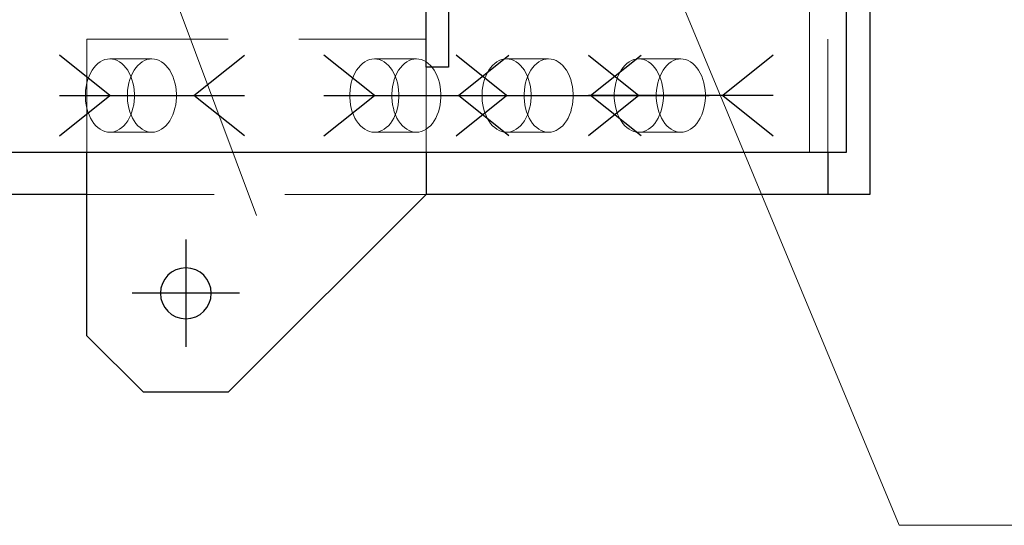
# Model space of a CAD drawing. Header units: millimetres. Extents: x 3528 to 4122, y 12044 to 12491.
# Tile 52 of 58: x 3950 to 3968, y 12339 to 12348. Entities that reach past the tile are written whole.
import ezdxf

# ---------------------------------------------------------------- set-up
doc = ezdxf.new("R2010")
doc.units = ezdxf.units.MM
doc.header["$LTSCALE"] = 10
doc.linetypes.add('HIDDEN', pattern=[0.375, 0.25, -0.125])
doc.linetypes.add('MITTE', pattern=[2, 1.25, -0.25, 0.25, -0.25])
doc.layers.get('Defpoints').update_dxf_attribs({"color": 1})
for name, color, linetype in [('PS_BOLT', 4, 'Continuous'), ('PS_MID', 5, 'MITTE'), ('PS_SHAPE', 3, 'Continuous')]:
    doc.layers.add(name, color=color, linetype=linetype)
for name, color, linetype, lineweight in [('PS_DIM', 4, 'Continuous', 13), ('PS_Hidden', 2, 'HIDDEN', 9), ('PS_Pos', 1, 'Continuous', 15), ('PS_SOLID', 7, 'Continuous', 30)]:
    doc.layers.add(name, color=color, linetype=linetype, lineweight=lineweight)
doc.styles.add('simplex', font='simplex.shx', dxfattribs={"width": 0.75})
doc.dimstyles.new('1_20_GŁ_DS1-LS20', dxfattribs={"dimtxt": 2, "dimasz": 2, "dimexe": 2, "dimexo": 5, "dimgap": 1, "dimtad": 1, "dimjust": 4, "dimdec": 0, "dimlfac": 20, "dimtxsty": 'simplex', "dimblk1": 'NONE', "dimsah": 1, "dimcen": 2, "dimclrd": 256, "dimclre": 256, "dimclrt": 4, "dimadec": 1, "dimazin": 0, "dimtfac": 1, "dimtdec": 0, "dimtmove": 2, "dimatfit": 3, "dimfxl": 1, "dimarcsym": 0})
doc.dimstyles.new('1_20_PRZ', dxfattribs={"dimtxt": 2, "dimasz": 1, "dimexe": 2, "dimexo": 5, "dimgap": 1, "dimtad": 1, "dimdec": 0, "dimlfac": 20, "dimtxsty": 'simplex', "dimblk": 'dimznak', "dimcen": 2, "dimse1": 1, "dimse2": 1, "dimclrd": 256, "dimclrt": 4, "dimadec": 1, "dimazin": 0, "dimtfac": 1, "dimtdec": 0, "dimtix": 1, "dimtmove": 2, "dimatfit": 3, "dimldrblk": 'dim-grot', "dimfxl": 1, "dimarcsym": 0})

# ---------------------------------------------------------------- blocks, each defined once
blk = doc.blocks.new('*D45')
at = {"layer": 'Defpoints', "color": 0, "transparency": 16777216}
for p in [(3953.069, 12370.88), (3953.069, 12356.746), (3585.581, 12345.696)]:
    blk.add_point(p, dxfattribs=at)
at = {"layer": 'PS_DIM', "lineweight": -2, "transparency": 16777216}
for p, q in [((3585.581, 12350.696), (3585.581, 12372.88)), ((3953.069, 12361.746), (3953.069, 12372.88)), ((3585.581, 12370.88), (3951.069, 12370.88))]:
    blk.add_line(p, q, dxfattribs=at)
at = {"layer": 'PS_DIM', "transparency": 16777216}
blk.add_solid([(3951.069, 12371.213), (3951.069, 12370.547), (3953.069, 12370.88)], dxfattribs=at)
at = {"layer": 'PS_DIM', "color": 4, "transparency": 16777216, "insert": (3951.049, 12366.646), "char_height": 2, "attachment_point": 5, "rotation": 90, "style": 'simplex'}
blk.add_mtext('14640', dxfattribs=at)
blk = doc.blocks.new('_None')
blk = doc.blocks.new('*D46')
at = {"layer": 'Defpoints', "color": 0, "transparency": 16777216}
for p in [(3965.171, 12370.88), (3965.171, 12347.899), (3585.581, 12345.696)]:
    blk.add_point(p, dxfattribs=at)
at = {"layer": 'PS_DIM', "lineweight": -2, "transparency": 16777216}
for p, q in [((3585.581, 12350.696), (3585.581, 12372.88)), ((3965.171, 12352.899), (3965.171, 12372.88)), ((3585.581, 12370.88), (3963.171, 12370.88))]:
    blk.add_line(p, q, dxfattribs=at)
at = {"layer": 'PS_DIM', "transparency": 16777216}
blk.add_solid([(3963.171, 12371.213), (3963.171, 12370.547), (3965.171, 12370.88)], dxfattribs=at)
at = {"layer": 'PS_DIM', "color": 4, "transparency": 16777216, "insert": (3963.151, 12366.646), "char_height": 2, "attachment_point": 5, "rotation": 90, "style": 'simplex'}
blk.add_mtext('14882', dxfattribs=at)
blk = doc.blocks.new('dimznak')
at = {"color": 0}
for points in [[(0, 2), (0, -2)], [(-2, 0), (2, 0)]]:
    blk.add_lwpolyline(points, dxfattribs=at)
at = {"color": 2}
blk.add_lwpolyline([(1, 1), (-1, -1)], dxfattribs=at)
blk = doc.blocks.new('*D76')
at = {"layer": 'Defpoints', "color": 0, "transparency": 16777216}
for p in [(3957.719, 12347.196), (3974.543, 12347.196), (3960.16, 12345.696)]:
    blk.add_point(p, dxfattribs=at)
at = {"layer": 'PS_DIM', "lineweight": -2, "transparency": 16777216}
for p, q in [((3974.543, 12348.196), (3974.543, 12349.196)), ((3974.543, 12345.696), (3974.543, 12347.196)), ((3974.543, 12344.696), (3974.543, 12343.696))]:
    blk.add_line(p, q, dxfattribs=at)
for p, rotation in [((3974.543, 12347.196), 270), ((3974.543, 12345.696), 90)]:
    blk.add_blockref('dimznak', p, dxfattribs=dict(at, rotation=rotation))
at = {"layer": 'PS_DIM', "color": 4, "transparency": 16777216, "insert": (3972.543, 12343.951), "char_height": 2, "attachment_point": 5, "rotation": 90, "style": 'simplex'}
blk.add_mtext('30', dxfattribs=at)
blk = doc.blocks.new('dim-grot')
blk.add_hatch(color=256).paths.add_polyline_path([(0, 0), (-2, 0.5), (-2, -0.5)])
blk.add_lwpolyline([(0, 0), (-2, 0.5), (-2, -0.5), (0, 0)])
blk = doc.blocks.new('*D77')
at = {"layer": 'Defpoints', "color": 0, "transparency": 16777216}
for p in [(3957.719, 12350.246), (3974.543, 12350.246), (3957.719, 12347.196)]:
    blk.add_point(p, dxfattribs=at)
at = {"layer": 'PS_DIM', "lineweight": -2, "transparency": 16777216}
for p, q in [((3974.543, 12351.246), (3974.543, 12352.246)), ((3974.543, 12347.196), (3974.543, 12350.246)), ((3974.543, 12346.196), (3974.543, 12345.196))]:
    blk.add_line(p, q, dxfattribs=at)
for p, rotation in [((3974.543, 12350.246), 270), ((3974.543, 12347.196), 90)]:
    blk.add_blockref('dimznak', p, dxfattribs=dict(at, rotation=rotation))
at = {"layer": 'PS_DIM', "color": 4, "transparency": 16777216, "insert": (3972.543, 12348.721), "char_height": 2, "attachment_point": 5, "rotation": 90, "style": 'simplex'}
blk.add_mtext('61', dxfattribs=at)
blk = doc.blocks.new('*X263')
at = {"color": 30, "linetype": 'Continuous'}
for p, q in [((3958.745, 12346.696), (3957.852, 12347.41)), ((3960.232, 12346.696), (3961.125, 12347.41)), ((3957.852, 12345.982), (3958.745, 12346.696)), ((3957.852, 12346.696), (3961.125, 12346.696)), ((3961.125, 12345.982), (3960.232, 12346.696))]:
    blk.add_line(p, q, dxfattribs=at)
blk = doc.blocks.new('*X266')
at = {"layer": 'PS_Hidden', "color": 2, "linetype": 'HIDDEN'}
for p, q in [((3964.427, 12355.196), (3964.427, 12345.696)), ((3964.105, 12345.696), (3964.105, 12350.211)), ((3951.319, 12347.696), (3957.319, 12347.696)), ((3951.319, 12345.696), (3951.319, 12347.696)), ((3951.41, 12347.144), (3951.442, 12347.189)), ((3951.442, 12347.189), (3951.477, 12347.229)), ((3951.477, 12347.229), (3951.514, 12347.264)), ((3951.514, 12347.264), (3951.554, 12347.293)), ((3951.554, 12347.293), (3951.595, 12347.316)), ((3951.595, 12347.316), (3951.638, 12347.333)), ((3951.638, 12347.333), (3951.681, 12347.343)), ((3951.681, 12347.343), (3951.725, 12347.346)), ((3951.725, 12347.346), (3951.769, 12347.343)), ((3952.469, 12347.346), (3951.725, 12347.346)), ((3951.769, 12347.343), (3951.813, 12347.333)), ((3951.813, 12347.333), (3951.855, 12347.316)), ((3951.855, 12347.316), (3951.897, 12347.293)), ((3951.897, 12347.293), (3951.936, 12347.264)), ((3951.936, 12347.264), (3951.973, 12347.229)), ((3951.973, 12347.229), (3952.008, 12347.189)), ((3952.008, 12347.189), (3952.04, 12347.144)), ((3952.186, 12347.189), (3952.154, 12347.144)), ((3952.221, 12347.229), (3952.186, 12347.189)), ((3952.258, 12347.264), (3952.221, 12347.229)), ((3952.297, 12347.293), (3952.258, 12347.264)), ((3952.339, 12347.316), (3952.297, 12347.293)), ((3952.381, 12347.333), (3952.339, 12347.316)), ((3952.425, 12347.343), (3952.381, 12347.333)), ((3952.469, 12347.346), (3952.425, 12347.343)), ((3952.513, 12347.343), (3952.469, 12347.346)), ((3952.556, 12347.333), (3952.513, 12347.343)), ((3952.599, 12347.316), (3952.556, 12347.333)), ((3952.64, 12347.293), (3952.599, 12347.316)), ((3952.68, 12347.264), (3952.64, 12347.293)), ((3952.717, 12347.229), (3952.68, 12347.264)), ((3952.752, 12347.189), (3952.717, 12347.229)), ((3952.784, 12347.144), (3952.752, 12347.189)), ((3956.09, 12347.144), (3956.122, 12347.189)), ((3956.122, 12347.189), (3956.157, 12347.229)), ((3956.157, 12347.229), (3956.194, 12347.264)), ((3956.194, 12347.264), (3956.234, 12347.293)), ((3956.234, 12347.293), (3956.275, 12347.316)), ((3956.275, 12347.316), (3956.317, 12347.333)), ((3956.317, 12347.333), (3956.361, 12347.343)), ((3956.361, 12347.343), (3956.405, 12347.346)), ((3956.405, 12347.346), (3956.449, 12347.343)), ((3957.149, 12347.346), (3956.405, 12347.346)), ((3956.449, 12347.343), (3956.492, 12347.333)), ((3956.492, 12347.333), (3956.535, 12347.316)), ((3956.535, 12347.316), (3956.576, 12347.293)), ((3956.576, 12347.293), (3956.616, 12347.264)), ((3956.616, 12347.264), (3956.653, 12347.229)), ((3956.653, 12347.229), (3956.688, 12347.189)), ((3956.688, 12347.189), (3956.72, 12347.144)), ((3956.866, 12347.189), (3956.834, 12347.144)), ((3956.9, 12347.229), (3956.866, 12347.189)), ((3956.938, 12347.264), (3956.9, 12347.229)), ((3956.977, 12347.293), (3956.938, 12347.264)), ((3957.019, 12347.316), (3956.977, 12347.293)), ((3957.061, 12347.333), (3957.019, 12347.316)), ((3957.105, 12347.343), (3957.061, 12347.333)), ((3957.149, 12347.346), (3957.105, 12347.343)), ((3957.193, 12347.343), (3957.149, 12347.346)), ((3957.236, 12347.333), (3957.193, 12347.343)), ((3957.279, 12347.316), (3957.236, 12347.333)), ((3957.32, 12347.293), (3957.279, 12347.316)), ((3957.319, 12347.196), (3957.319, 12345.696)), ((3957.359, 12347.264), (3957.32, 12347.293)), ((3957.397, 12347.229), (3957.359, 12347.264)), ((3957.432, 12347.189), (3957.397, 12347.229)), ((3957.464, 12347.144), (3957.432, 12347.189)), ((3958.43, 12347.144), (3958.462, 12347.189)), ((3958.462, 12347.189), (3958.497, 12347.229)), ((3958.497, 12347.229), (3958.534, 12347.264)), ((3958.534, 12347.264), (3958.573, 12347.293)), ((3958.573, 12347.293), (3958.615, 12347.316)), ((3958.615, 12347.316), (3958.657, 12347.333)), ((3958.657, 12347.333), (3958.701, 12347.343)), ((3958.701, 12347.343), (3958.745, 12347.346)), ((3958.745, 12347.346), (3958.789, 12347.343)), ((3959.488, 12347.346), (3958.745, 12347.346)), ((3958.789, 12347.343), (3958.832, 12347.333)), ((3958.832, 12347.333), (3958.875, 12347.316)), ((3958.875, 12347.316), (3958.916, 12347.293)), ((3958.916, 12347.293), (3958.956, 12347.264)), ((3958.956, 12347.264), (3958.993, 12347.229)), ((3958.993, 12347.229), (3959.028, 12347.189)), ((3959.028, 12347.189), (3959.06, 12347.144)), ((3959.205, 12347.189), (3959.174, 12347.144)), ((3959.24, 12347.229), (3959.205, 12347.189)), ((3959.278, 12347.264), (3959.24, 12347.229)), ((3959.317, 12347.293), (3959.278, 12347.264)), ((3959.358, 12347.316), (3959.317, 12347.293)), ((3959.401, 12347.333), (3959.358, 12347.316)), ((3959.444, 12347.343), (3959.401, 12347.333)), ((3959.488, 12347.346), (3959.444, 12347.343)), ((3959.532, 12347.343), (3959.488, 12347.346)), ((3959.576, 12347.333), (3959.532, 12347.343)), ((3959.619, 12347.316), (3959.576, 12347.333)), ((3959.66, 12347.293), (3959.619, 12347.316)), ((3959.699, 12347.264), (3959.66, 12347.293)), ((3959.737, 12347.229), (3959.699, 12347.264)), ((3959.772, 12347.189), (3959.737, 12347.229)), ((3959.803, 12347.144), (3959.772, 12347.189)), ((3960.77, 12347.144), (3960.802, 12347.189)), ((3960.802, 12347.189), (3960.836, 12347.229)), ((3960.836, 12347.229), (3960.874, 12347.264)), ((3960.874, 12347.264), (3960.913, 12347.293)), ((3960.913, 12347.293), (3960.955, 12347.316)), ((3960.955, 12347.316), (3960.997, 12347.333)), ((3960.997, 12347.333), (3961.041, 12347.343)), ((3961.041, 12347.343), (3961.085, 12347.346)), ((3961.085, 12347.346), (3961.129, 12347.343)), ((3961.828, 12347.346), (3961.085, 12347.346)), ((3961.129, 12347.343), (3961.172, 12347.333)), ((3961.172, 12347.333), (3961.215, 12347.316)), ((3961.215, 12347.316), (3961.256, 12347.293)), ((3961.256, 12347.293), (3961.296, 12347.264)), ((3961.296, 12347.264), (3961.333, 12347.229)), ((3961.333, 12347.229), (3961.368, 12347.189)), ((3961.368, 12347.189), (3961.4, 12347.144)), ((3961.545, 12347.189), (3961.513, 12347.144)), ((3961.58, 12347.229), (3961.545, 12347.189)), ((3961.617, 12347.264), (3961.58, 12347.229)), ((3961.657, 12347.293), (3961.617, 12347.264)), ((3961.698, 12347.316), (3961.657, 12347.293)), ((3961.741, 12347.333), (3961.698, 12347.316)), ((3961.784, 12347.343), (3961.741, 12347.333)), ((3961.828, 12347.346), (3961.784, 12347.343)), ((3961.872, 12347.343), (3961.828, 12347.346)), ((3961.916, 12347.333), (3961.872, 12347.343)), ((3961.958, 12347.316), (3961.916, 12347.333)), ((3962, 12347.293), (3961.958, 12347.316)), ((3962.039, 12347.264), (3962, 12347.293)), ((3962.077, 12347.229), (3962.039, 12347.264)), ((3962.111, 12347.189), (3962.077, 12347.229)), ((3962.143, 12347.144), (3962.111, 12347.189)), ((3951.335, 12346.982), (3951.356, 12347.04)), ((3951.356, 12347.04), (3951.382, 12347.094)), ((3951.382, 12347.094), (3951.41, 12347.144)), ((3952.04, 12347.144), (3952.069, 12347.094)), ((3952.069, 12347.094), (3952.094, 12347.04)), ((3952.1, 12347.04), (3952.079, 12346.982)), ((3952.094, 12347.04), (3952.115, 12346.982)), ((3952.125, 12347.094), (3952.1, 12347.04)), ((3952.154, 12347.144), (3952.125, 12347.094)), ((3952.812, 12347.094), (3952.784, 12347.144)), ((3952.838, 12347.04), (3952.812, 12347.094)), ((3952.859, 12346.982), (3952.838, 12347.04)), ((3956.015, 12346.982), (3956.036, 12347.04)), ((3956.036, 12347.04), (3956.061, 12347.094)), ((3956.061, 12347.094), (3956.09, 12347.144)), ((3956.72, 12347.144), (3956.749, 12347.094)), ((3956.749, 12347.094), (3956.774, 12347.04)), ((3956.78, 12347.04), (3956.758, 12346.982)), ((3956.774, 12347.04), (3956.795, 12346.982)), ((3956.805, 12347.094), (3956.78, 12347.04)), ((3956.834, 12347.144), (3956.805, 12347.094)), ((3957.492, 12347.094), (3957.464, 12347.144)), ((3957.517, 12347.04), (3957.492, 12347.094)), ((3957.539, 12346.982), (3957.517, 12347.04)), ((3958.355, 12346.982), (3958.376, 12347.04)), ((3958.376, 12347.04), (3958.401, 12347.094)), ((3958.401, 12347.094), (3958.43, 12347.144)), ((3959.06, 12347.144), (3959.088, 12347.094)), ((3959.088, 12347.094), (3959.114, 12347.04)), ((3959.12, 12347.04), (3959.098, 12346.982)), ((3959.114, 12347.04), (3959.135, 12346.982)), ((3959.145, 12347.094), (3959.12, 12347.04)), ((3959.174, 12347.144), (3959.145, 12347.094)), ((3959.832, 12347.094), (3959.803, 12347.144)), ((3959.857, 12347.04), (3959.832, 12347.094)), ((3959.879, 12346.982), (3959.857, 12347.04)), ((3960.695, 12346.982), (3960.716, 12347.04)), ((3960.716, 12347.04), (3960.741, 12347.094)), ((3960.741, 12347.094), (3960.77, 12347.144)), ((3961.4, 12347.144), (3961.428, 12347.094)), ((3961.428, 12347.094), (3961.453, 12347.04)), ((3961.46, 12347.04), (3961.438, 12346.982)), ((3961.453, 12347.04), (3961.475, 12346.982)), ((3961.485, 12347.094), (3961.46, 12347.04)), ((3961.513, 12347.144), (3961.485, 12347.094)), ((3962.172, 12347.094), (3962.143, 12347.144)), ((3962.197, 12347.04), (3962.172, 12347.094)), ((3962.218, 12346.982), (3962.197, 12347.04)), ((3951.296, 12346.794), (3951.304, 12346.859)), ((3951.304, 12346.859), (3951.318, 12346.922)), ((3951.318, 12346.922), (3951.335, 12346.982)), ((3952.048, 12346.859), (3952.039, 12346.794)), ((3952.061, 12346.922), (3952.048, 12346.859)), ((3952.079, 12346.982), (3952.061, 12346.922)), ((3952.115, 12346.982), (3952.133, 12346.922)), ((3952.133, 12346.922), (3952.146, 12346.859)), ((3952.146, 12346.859), (3952.155, 12346.794)), ((3952.876, 12346.922), (3952.859, 12346.982)), ((3952.89, 12346.859), (3952.876, 12346.922)), ((3952.898, 12346.794), (3952.89, 12346.859)), ((3955.975, 12346.794), (3955.984, 12346.859)), ((3955.984, 12346.859), (3955.997, 12346.922)), ((3955.997, 12346.922), (3956.015, 12346.982)), ((3956.728, 12346.859), (3956.719, 12346.794)), ((3956.741, 12346.922), (3956.728, 12346.859)), ((3956.758, 12346.982), (3956.741, 12346.922)), ((3956.795, 12346.982), (3956.812, 12346.922)), ((3956.812, 12346.922), (3956.826, 12346.859)), ((3956.826, 12346.859), (3956.834, 12346.794)), ((3957.556, 12346.922), (3957.539, 12346.982)), ((3957.569, 12346.859), (3957.556, 12346.922)), ((3957.578, 12346.794), (3957.569, 12346.859)), ((3958.315, 12346.794), (3958.324, 12346.859)), ((3958.324, 12346.859), (3958.337, 12346.922)), ((3958.337, 12346.922), (3958.355, 12346.982)), ((3959.068, 12346.859), (3959.059, 12346.794)), ((3959.081, 12346.922), (3959.068, 12346.859)), ((3959.098, 12346.982), (3959.081, 12346.922)), ((3959.135, 12346.982), (3959.152, 12346.922)), ((3959.152, 12346.922), (3959.165, 12346.859)), ((3959.165, 12346.859), (3959.174, 12346.794)), ((3959.896, 12346.922), (3959.879, 12346.982)), ((3959.909, 12346.859), (3959.896, 12346.922)), ((3959.918, 12346.794), (3959.909, 12346.859)), ((3960.655, 12346.794), (3960.664, 12346.859)), ((3960.664, 12346.859), (3960.677, 12346.922)), ((3960.677, 12346.922), (3960.695, 12346.982)), ((3961.408, 12346.859), (3961.399, 12346.794)), ((3961.421, 12346.922), (3961.408, 12346.859)), ((3961.438, 12346.982), (3961.421, 12346.922)), ((3961.475, 12346.982), (3961.492, 12346.922)), ((3961.492, 12346.922), (3961.505, 12346.859)), ((3961.505, 12346.859), (3961.514, 12346.794)), ((3962.236, 12346.922), (3962.218, 12346.982)), ((3962.249, 12346.859), (3962.236, 12346.922)), ((3962.258, 12346.794), (3962.249, 12346.859)), ((3951.291, 12346.729), (3951.296, 12346.794)), ((3951.291, 12346.663), (3951.291, 12346.729)), ((3951.296, 12346.598), (3951.291, 12346.663)), ((3952.039, 12346.794), (3952.035, 12346.729)), ((3952.035, 12346.729), (3952.035, 12346.663)), ((3952.035, 12346.663), (3952.039, 12346.598)), ((3952.155, 12346.794), (3952.159, 12346.729)), ((3952.159, 12346.663), (3952.155, 12346.598)), ((3952.159, 12346.729), (3952.159, 12346.663)), ((3952.903, 12346.729), (3952.898, 12346.794)), ((3952.898, 12346.598), (3952.903, 12346.663)), ((3952.903, 12346.663), (3952.903, 12346.729)), ((3955.971, 12346.729), (3955.975, 12346.794)), ((3955.971, 12346.663), (3955.971, 12346.729)), ((3955.975, 12346.598), (3955.971, 12346.663)), ((3956.719, 12346.794), (3956.715, 12346.729)), ((3956.715, 12346.729), (3956.715, 12346.663)), ((3956.715, 12346.663), (3956.719, 12346.598)), ((3956.834, 12346.794), (3956.839, 12346.729)), ((3956.839, 12346.663), (3956.834, 12346.598)), ((3956.839, 12346.729), (3956.839, 12346.663)), ((3957.583, 12346.729), (3957.578, 12346.794)), ((3957.578, 12346.598), (3957.583, 12346.663)), ((3957.583, 12346.663), (3957.583, 12346.729)), ((3958.311, 12346.729), (3958.315, 12346.794)), ((3958.311, 12346.663), (3958.311, 12346.729)), ((3958.315, 12346.598), (3958.311, 12346.663)), ((3959.059, 12346.794), (3959.054, 12346.729)), ((3959.054, 12346.729), (3959.054, 12346.663)), ((3959.054, 12346.663), (3959.059, 12346.598)), ((3959.174, 12346.794), (3959.179, 12346.729)), ((3959.179, 12346.663), (3959.174, 12346.598)), ((3959.179, 12346.729), (3959.179, 12346.663)), ((3959.922, 12346.729), (3959.918, 12346.794)), ((3959.918, 12346.598), (3959.922, 12346.663)), ((3959.922, 12346.663), (3959.922, 12346.729)), ((3960.651, 12346.729), (3960.655, 12346.794)), ((3960.651, 12346.663), (3960.651, 12346.729)), ((3960.655, 12346.598), (3960.651, 12346.663)), ((3961.399, 12346.794), (3961.394, 12346.729)), ((3961.394, 12346.729), (3961.394, 12346.663)), ((3961.394, 12346.663), (3961.399, 12346.598)), ((3961.514, 12346.794), (3961.519, 12346.729)), ((3961.519, 12346.663), (3961.514, 12346.598)), ((3961.519, 12346.729), (3961.519, 12346.663)), ((3962.262, 12346.729), (3962.258, 12346.794)), ((3962.258, 12346.598), (3962.262, 12346.663)), ((3962.262, 12346.663), (3962.262, 12346.729)), ((3951.304, 12346.533), (3951.296, 12346.598)), ((3951.318, 12346.47), (3951.304, 12346.533)), ((3952.039, 12346.598), (3952.048, 12346.533)), ((3952.048, 12346.533), (3952.061, 12346.47)), ((3952.146, 12346.533), (3952.133, 12346.47)), ((3952.155, 12346.598), (3952.146, 12346.533)), ((3952.876, 12346.47), (3952.89, 12346.533)), ((3952.89, 12346.533), (3952.898, 12346.598)), ((3955.984, 12346.533), (3955.975, 12346.598)), ((3955.997, 12346.47), (3955.984, 12346.533)), ((3956.719, 12346.598), (3956.728, 12346.533)), ((3956.728, 12346.533), (3956.741, 12346.47)), ((3956.826, 12346.533), (3956.812, 12346.47)), ((3956.834, 12346.598), (3956.826, 12346.533)), ((3957.556, 12346.47), (3957.569, 12346.533)), ((3957.569, 12346.533), (3957.578, 12346.598)), ((3958.324, 12346.533), (3958.315, 12346.598)), ((3958.337, 12346.47), (3958.324, 12346.533)), ((3959.059, 12346.598), (3959.068, 12346.533)), ((3959.068, 12346.533), (3959.081, 12346.47)), ((3959.165, 12346.533), (3959.152, 12346.47)), ((3959.174, 12346.598), (3959.165, 12346.533)), ((3959.896, 12346.47), (3959.909, 12346.533)), ((3959.909, 12346.533), (3959.918, 12346.598)), ((3960.664, 12346.533), (3960.655, 12346.598)), ((3960.677, 12346.47), (3960.664, 12346.533)), ((3961.399, 12346.598), (3961.408, 12346.533)), ((3961.408, 12346.533), (3961.421, 12346.47)), ((3961.505, 12346.533), (3961.492, 12346.47)), ((3961.514, 12346.598), (3961.505, 12346.533)), ((3962.236, 12346.47), (3962.249, 12346.533)), ((3962.249, 12346.533), (3962.258, 12346.598)), ((3951.335, 12346.41), (3951.318, 12346.47)), ((3951.356, 12346.352), (3951.335, 12346.41)), ((3951.382, 12346.298), (3951.356, 12346.352)), ((3952.061, 12346.47), (3952.079, 12346.41)), ((3952.094, 12346.352), (3952.069, 12346.298)), ((3952.079, 12346.41), (3952.1, 12346.352)), ((3952.115, 12346.41), (3952.094, 12346.352)), ((3952.1, 12346.352), (3952.125, 12346.298)), ((3952.133, 12346.47), (3952.115, 12346.41)), ((3952.812, 12346.298), (3952.838, 12346.352)), ((3952.838, 12346.352), (3952.859, 12346.41)), ((3952.859, 12346.41), (3952.876, 12346.47)), ((3956.015, 12346.41), (3955.997, 12346.47)), ((3956.036, 12346.352), (3956.015, 12346.41)), ((3956.061, 12346.298), (3956.036, 12346.352)), ((3956.741, 12346.47), (3956.758, 12346.41)), ((3956.774, 12346.352), (3956.749, 12346.298)), ((3956.758, 12346.41), (3956.78, 12346.352)), ((3956.795, 12346.41), (3956.774, 12346.352)), ((3956.78, 12346.352), (3956.805, 12346.298)), ((3956.812, 12346.47), (3956.795, 12346.41)), ((3957.492, 12346.298), (3957.517, 12346.352)), ((3957.517, 12346.352), (3957.539, 12346.41)), ((3957.539, 12346.41), (3957.556, 12346.47)), ((3958.355, 12346.41), (3958.337, 12346.47)), ((3958.376, 12346.352), (3958.355, 12346.41)), ((3958.401, 12346.298), (3958.376, 12346.352)), ((3959.081, 12346.47), (3959.098, 12346.41)), ((3959.114, 12346.352), (3959.088, 12346.298)), ((3959.098, 12346.41), (3959.12, 12346.352)), ((3959.135, 12346.41), (3959.114, 12346.352)), ((3959.12, 12346.352), (3959.145, 12346.298)), ((3959.152, 12346.47), (3959.135, 12346.41)), ((3959.832, 12346.298), (3959.857, 12346.352)), ((3959.857, 12346.352), (3959.879, 12346.41)), ((3959.879, 12346.41), (3959.896, 12346.47)), ((3960.695, 12346.41), (3960.677, 12346.47)), ((3960.716, 12346.352), (3960.695, 12346.41)), ((3960.741, 12346.298), (3960.716, 12346.352)), ((3961.421, 12346.47), (3961.438, 12346.41)), ((3961.453, 12346.352), (3961.428, 12346.298)), ((3961.438, 12346.41), (3961.46, 12346.352)), ((3961.475, 12346.41), (3961.453, 12346.352)), ((3961.46, 12346.352), (3961.485, 12346.298)), ((3961.492, 12346.47), (3961.475, 12346.41)), ((3962.172, 12346.298), (3962.197, 12346.352)), ((3962.197, 12346.352), (3962.218, 12346.41)), ((3962.218, 12346.41), (3962.236, 12346.47)), ((3951.41, 12346.248), (3951.382, 12346.298)), ((3951.442, 12346.203), (3951.41, 12346.248)), ((3951.477, 12346.162), (3951.442, 12346.203)), ((3951.514, 12346.128), (3951.477, 12346.162)), ((3951.973, 12346.162), (3951.936, 12346.128)), ((3952.008, 12346.203), (3951.973, 12346.162)), ((3952.04, 12346.248), (3952.008, 12346.203)), ((3952.069, 12346.298), (3952.04, 12346.248)), ((3952.125, 12346.298), (3952.154, 12346.248)), ((3952.154, 12346.248), (3952.186, 12346.203)), ((3952.186, 12346.203), (3952.221, 12346.162)), ((3952.221, 12346.162), (3952.258, 12346.128)), ((3952.68, 12346.128), (3952.717, 12346.162)), ((3952.717, 12346.162), (3952.752, 12346.203)), ((3952.752, 12346.203), (3952.784, 12346.248)), ((3952.784, 12346.248), (3952.812, 12346.298)), ((3956.09, 12346.248), (3956.061, 12346.298)), ((3956.122, 12346.203), (3956.09, 12346.248)), ((3956.157, 12346.162), (3956.122, 12346.203)), ((3956.194, 12346.128), (3956.157, 12346.162)), ((3956.653, 12346.162), (3956.616, 12346.128)), ((3956.688, 12346.203), (3956.653, 12346.162)), ((3956.72, 12346.248), (3956.688, 12346.203)), ((3956.749, 12346.298), (3956.72, 12346.248)), ((3956.805, 12346.298), (3956.834, 12346.248)), ((3956.834, 12346.248), (3956.866, 12346.203)), ((3956.866, 12346.203), (3956.9, 12346.162)), ((3956.9, 12346.162), (3956.938, 12346.128)), ((3957.359, 12346.128), (3957.397, 12346.162)), ((3957.397, 12346.162), (3957.432, 12346.203)), ((3957.432, 12346.203), (3957.464, 12346.248)), ((3957.464, 12346.248), (3957.492, 12346.298)), ((3958.43, 12346.248), (3958.401, 12346.298)), ((3958.462, 12346.203), (3958.43, 12346.248)), ((3958.497, 12346.162), (3958.462, 12346.203)), ((3958.534, 12346.128), (3958.497, 12346.162)), ((3958.993, 12346.162), (3958.956, 12346.128)), ((3959.028, 12346.203), (3958.993, 12346.162)), ((3959.06, 12346.248), (3959.028, 12346.203)), ((3959.088, 12346.298), (3959.06, 12346.248)), ((3959.145, 12346.298), (3959.174, 12346.248)), ((3959.174, 12346.248), (3959.205, 12346.203)), ((3959.205, 12346.203), (3959.24, 12346.162)), ((3959.24, 12346.162), (3959.278, 12346.128)), ((3959.699, 12346.128), (3959.737, 12346.162)), ((3959.737, 12346.162), (3959.772, 12346.203)), ((3959.772, 12346.203), (3959.803, 12346.248)), ((3959.803, 12346.248), (3959.832, 12346.298)), ((3960.77, 12346.248), (3960.741, 12346.298)), ((3960.802, 12346.203), (3960.77, 12346.248)), ((3960.836, 12346.162), (3960.802, 12346.203)), ((3960.874, 12346.128), (3960.836, 12346.162)), ((3961.333, 12346.162), (3961.296, 12346.128)), ((3961.368, 12346.203), (3961.333, 12346.162)), ((3961.4, 12346.248), (3961.368, 12346.203)), ((3961.428, 12346.298), (3961.4, 12346.248)), ((3961.485, 12346.298), (3961.513, 12346.248)), ((3961.513, 12346.248), (3961.545, 12346.203)), ((3961.545, 12346.203), (3961.58, 12346.162)), ((3961.58, 12346.162), (3961.617, 12346.128)), ((3962.039, 12346.128), (3962.077, 12346.162)), ((3962.077, 12346.162), (3962.111, 12346.203)), ((3962.111, 12346.203), (3962.143, 12346.248)), ((3962.143, 12346.248), (3962.172, 12346.298)), ((3951.554, 12346.099), (3951.514, 12346.128)), ((3951.595, 12346.076), (3951.554, 12346.099)), ((3951.638, 12346.059), (3951.595, 12346.076)), ((3951.681, 12346.049), (3951.638, 12346.059)), ((3951.725, 12346.046), (3951.681, 12346.049)), ((3951.769, 12346.049), (3951.725, 12346.046)), ((3952.469, 12346.046), (3951.725, 12346.046)), ((3951.813, 12346.059), (3951.769, 12346.049)), ((3951.855, 12346.076), (3951.813, 12346.059)), ((3951.897, 12346.099), (3951.855, 12346.076)), ((3951.936, 12346.128), (3951.897, 12346.099)), ((3952.258, 12346.128), (3952.297, 12346.099)), ((3952.297, 12346.099), (3952.339, 12346.076)), ((3952.339, 12346.076), (3952.381, 12346.059)), ((3952.381, 12346.059), (3952.425, 12346.049)), ((3952.425, 12346.049), (3952.469, 12346.046)), ((3952.469, 12346.046), (3952.513, 12346.049)), ((3952.513, 12346.049), (3952.556, 12346.059)), ((3952.556, 12346.059), (3952.599, 12346.076)), ((3952.599, 12346.076), (3952.64, 12346.099)), ((3952.64, 12346.099), (3952.68, 12346.128)), ((3956.234, 12346.099), (3956.194, 12346.128)), ((3956.275, 12346.076), (3956.234, 12346.099)), ((3956.317, 12346.059), (3956.275, 12346.076)), ((3956.361, 12346.049), (3956.317, 12346.059)), ((3956.405, 12346.046), (3956.361, 12346.049)), ((3956.449, 12346.049), (3956.405, 12346.046)), ((3957.149, 12346.046), (3956.405, 12346.046)), ((3956.492, 12346.059), (3956.449, 12346.049)), ((3956.535, 12346.076), (3956.492, 12346.059)), ((3956.576, 12346.099), (3956.535, 12346.076)), ((3956.616, 12346.128), (3956.576, 12346.099)), ((3956.938, 12346.128), (3956.977, 12346.099)), ((3956.977, 12346.099), (3957.019, 12346.076)), ((3957.019, 12346.076), (3957.061, 12346.059)), ((3957.061, 12346.059), (3957.105, 12346.049)), ((3957.105, 12346.049), (3957.149, 12346.046)), ((3957.149, 12346.046), (3957.193, 12346.049)), ((3957.193, 12346.049), (3957.236, 12346.059)), ((3957.236, 12346.059), (3957.279, 12346.076)), ((3957.279, 12346.076), (3957.32, 12346.099)), ((3957.32, 12346.099), (3957.359, 12346.128)), ((3958.573, 12346.099), (3958.534, 12346.128)), ((3958.615, 12346.076), (3958.573, 12346.099)), ((3958.657, 12346.059), (3958.615, 12346.076)), ((3958.701, 12346.049), (3958.657, 12346.059)), ((3958.745, 12346.046), (3958.701, 12346.049)), ((3958.789, 12346.049), (3958.745, 12346.046)), ((3959.488, 12346.046), (3958.745, 12346.046)), ((3958.832, 12346.059), (3958.789, 12346.049)), ((3958.875, 12346.076), (3958.832, 12346.059)), ((3958.916, 12346.099), (3958.875, 12346.076)), ((3958.956, 12346.128), (3958.916, 12346.099)), ((3959.278, 12346.128), (3959.317, 12346.099)), ((3959.317, 12346.099), (3959.358, 12346.076)), ((3959.358, 12346.076), (3959.401, 12346.059)), ((3959.401, 12346.059), (3959.444, 12346.049)), ((3959.444, 12346.049), (3959.488, 12346.046)), ((3959.488, 12346.046), (3959.532, 12346.049)), ((3959.532, 12346.049), (3959.576, 12346.059)), ((3959.576, 12346.059), (3959.619, 12346.076)), ((3959.619, 12346.076), (3959.66, 12346.099)), ((3959.66, 12346.099), (3959.699, 12346.128)), ((3960.913, 12346.099), (3960.874, 12346.128)), ((3960.955, 12346.076), (3960.913, 12346.099)), ((3960.997, 12346.059), (3960.955, 12346.076)), ((3961.041, 12346.049), (3960.997, 12346.059)), ((3961.085, 12346.046), (3961.041, 12346.049)), ((3961.129, 12346.049), (3961.085, 12346.046)), ((3961.828, 12346.046), (3961.085, 12346.046)), ((3961.172, 12346.059), (3961.129, 12346.049)), ((3961.215, 12346.076), (3961.172, 12346.059)), ((3961.256, 12346.099), (3961.215, 12346.076)), ((3961.296, 12346.128), (3961.256, 12346.099)), ((3961.617, 12346.128), (3961.657, 12346.099)), ((3961.657, 12346.099), (3961.698, 12346.076)), ((3961.698, 12346.076), (3961.741, 12346.059)), ((3961.741, 12346.059), (3961.784, 12346.049)), ((3961.784, 12346.049), (3961.828, 12346.046)), ((3961.828, 12346.046), (3961.872, 12346.049)), ((3961.872, 12346.049), (3961.916, 12346.059)), ((3961.916, 12346.059), (3961.958, 12346.076)), ((3961.958, 12346.076), (3962, 12346.099)), ((3962, 12346.099), (3962.039, 12346.128)), ((3957.319, 12344.946), (3951.319, 12344.946))]:
    blk.add_line(p, q, dxfattribs=at)
at = {"layer": 'PS_MID', "color": 5, "linetype": 'MITTE'}
for p, q in [((3951.225, 12346.696), (3952.969, 12346.696)), ((3955.905, 12346.696), (3957.649, 12346.696)), ((3958.245, 12346.696), (3959.988, 12346.696)), ((3960.585, 12346.696), (3962.328, 12346.696)), ((3953.069, 12344.146), (3953.069, 12342.246)), ((3954.019, 12343.196), (3952.119, 12343.196))]:
    blk.add_line(p, q, dxfattribs=at)
at = {"layer": 'PS_SOLID', "color": 7, "linetype": 'Continuous'}
for p, q in [((3965.171, 12355.946), (3965.171, 12344.946)), ((3964.762, 12345.696), (3964.762, 12355.196)), ((3957.319, 12347.196), (3957.319, 12349.196)), ((3957.719, 12349.196), (3957.719, 12347.196)), ((3957.719, 12347.196), (3957.319, 12347.196)), ((3717.831, 12345.696), (3964.762, 12345.696)), ((3951.319, 12342.446), (3951.319, 12345.696)), ((3957.319, 12345.696), (3957.319, 12344.946)), ((3964.427, 12345.696), (3964.427, 12344.946)), ((3951.319, 12344.946), (3930.332, 12344.946)), ((3953.819, 12341.446), (3957.319, 12344.946)), ((3964.427, 12344.946), (3957.319, 12344.946)), ((3965.171, 12344.946), (3964.427, 12344.946)), ((3951.319, 12342.446), (3952.319, 12341.446)), ((3953.819, 12341.446), (3952.319, 12341.446))]:
    blk.add_line(p, q, dxfattribs=at)
at = {"layer": 'PS_SOLID', "color": 7, "extrusion": (0, 0, -1)}
blk.add_circle((-3953.069, 12343.196), 0.45, dxfattribs=at)
blk = doc.blocks.new('*X268')
at = {"color": 30, "linetype": 'Continuous'}
for p, q in [((3951.725, 12346.696), (3950.833, 12347.41)), ((3953.213, 12346.696), (3954.105, 12347.41)), ((3950.833, 12345.982), (3951.725, 12346.696)), ((3950.833, 12346.696), (3954.105, 12346.696)), ((3954.105, 12345.982), (3953.213, 12346.696))]:
    blk.add_line(p, q, dxfattribs=at)
blk = doc.blocks.new('*X272')
at = {"color": 30, "linetype": 'Continuous'}
for p, q in [((3956.405, 12346.696), (3955.512, 12347.41)), ((3957.892, 12346.696), (3958.785, 12347.41)), ((3955.512, 12345.982), (3956.405, 12346.696)), ((3955.512, 12346.696), (3958.785, 12346.696)), ((3958.785, 12345.982), (3957.892, 12346.696))]:
    blk.add_line(p, q, dxfattribs=at)
blk = doc.blocks.new('*X275')
at = {"color": 30, "linetype": 'Continuous'}
for p, q in [((3960.192, 12347.41), (3961.085, 12346.696)), ((3963.464, 12347.41), (3962.572, 12346.696)), ((3961.085, 12346.696), (3960.192, 12345.982)), ((3963.464, 12346.696), (3960.192, 12346.696)), ((3962.572, 12346.696), (3963.464, 12345.982))]:
    blk.add_line(p, q, dxfattribs=at)
blk = doc.blocks.new('*X292')
at = {"color": 1}
blk.add_line((3954.319, 12344.571), (3948.609, 12359.856), dxfattribs=at)
blk = doc.blocks.new('*X295')
at = {"color": 1}
for p, q in [((3960.969, 12350.446), (3965.694, 12339.09)), ((3965.694, 12339.09), (3970.694, 12339.09))]:
    blk.add_line(p, q, dxfattribs=at)

msp = doc.modelspace()

# ---------------------------------------------------------------- block references
at = {"layer": 'PS_BOLT', "color": 30}
for name in ['*X268', '*X272', '*X263', '*X275']:
    msp.add_blockref(name, (0, 0), dxfattribs=at)
at = {"layer": 'PS_Pos'}
for name in ['*X292', '*X295']:
    msp.add_blockref(name, (0, 0), dxfattribs=at)
at = {"layer": 'PS_SHAPE'}
msp.add_blockref('*X266', (0, 0), dxfattribs=at)

# ---------------------------------------------------------------- dimensions: what is measured, and where the dimension line sits
at = {"layer": 'PS_DIM'}
for base, p2, text, picture, middle in [((3953.069, 12370.88), (3953.069, 12356.746), '14640', '*D45', (3951.049, 12366.646)), ((3965.171, 12370.88), (3965.171, 12347.899), '14882', '*D46', (3963.151, 12366.646))]:
    dim = msp.add_linear_dim(base=base, p1=(3585.581, 12345.696), p2=p2, text=text, dimstyle='1_20_GŁ_DS1-LS20', dxfattribs=at)
    dim.commit()
    dim.dimension.update_dxf_attribs({"geometry": picture, "text_midpoint": middle, "dimtype": 128, "text_rotation": 90})
dim = msp.add_linear_dim(base=(3974.543, 12350.246), p1=(3957.719, 12347.196), p2=(3957.719, 12350.246), angle=90, dimstyle='1_20_PRZ', dxfattribs=at)
dim.commit()
dim.dimension.update_dxf_attribs({"geometry": '*D77', "text_midpoint": (3972.543, 12348.721)})
dim = msp.add_linear_dim(base=(3974.543, 12347.196), p1=(3960.16, 12345.696), p2=(3957.719, 12347.196), angle=90, dimstyle='1_20_PRZ', dxfattribs=at)
dim.commit()
dim.dimension.update_dxf_attribs({"geometry": '*D76', "text_midpoint": (3972.543, 12343.951), "dimtype": 128})

doc.saveas('drawing.dxf')
